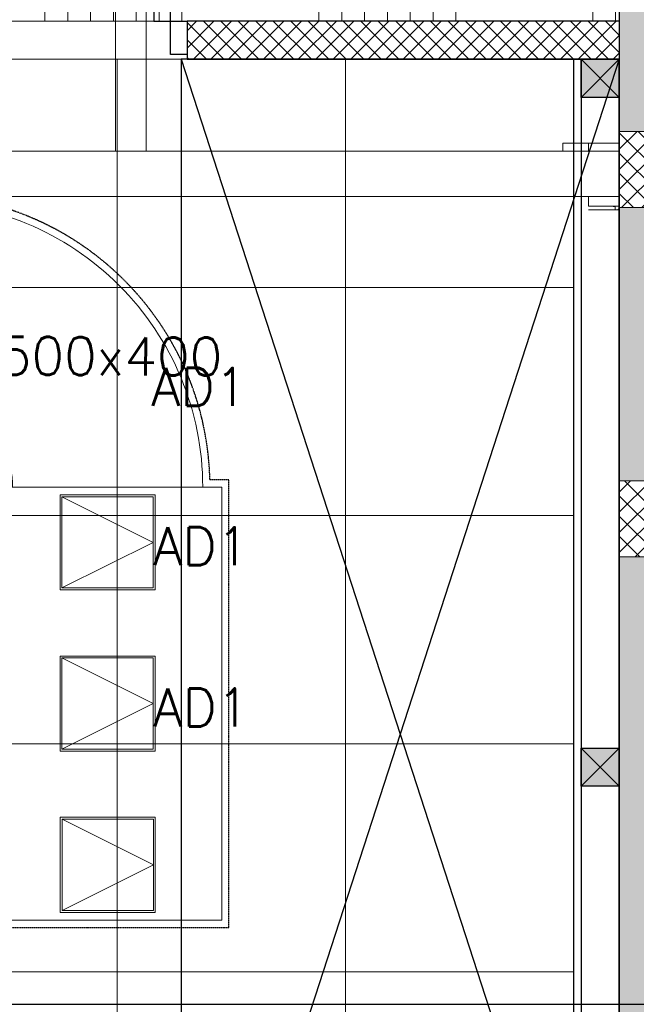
# Model space of a CAD drawing. Header units: millimetres. Extents: x -1435 to 74790, y -2508 to 13830.
# Tile 76 of 95: x 15774 to 17395, y 7035 to 9624. Entities that reach past the tile are written whole.
import ezdxf

# ---------------------------------------------------------------- set-up
doc = ezdxf.new("R2010")
doc.units = ezdxf.units.MM
for name, pattern in [('( Hidden )', [0.375, 0.25, -0.125]), ('DASHED', [0.75, 0.5, -0.25]), ('HIDDEN2', [0.1875, 0.125, -0.0625])]:
    doc.linetypes.add(name, pattern=pattern)
for name, color, linetype, lineweight in [('a- flr dim 02', 1, 'Continuous', 30), ('A-DOOR', 1, 'Continuous', 0), ('A-FLOR', 192, 'Continuous', 18), ('A-GA DIM', 1, 'Continuous', 5), ('A-GENM', 13, 'Continuous', 9), ('A-LINTEL', 252, '( Hidden )', 0), ('A-Wall & Column', 2, 'Continuous', 0), ('EQ', 252, 'Continuous', 25), ('ND_26_HATCH', 8, 'Continuous', 13), ('Q-SPCQ', 91, 'Continuous', 9), ('S-BEAM', 12, 'Continuous', 9), ('WALL', 1, 'Continuous', 5)]:
    doc.layers.add(name, color=color, linetype=linetype, lineweight=lineweight)
for name, color, linetype, lineweight, true_color in [('A-100MM (2)', 7, 'Continuous', 5, 0xff7fff), ('A-CEILING-01', 7, 'Continuous', 5, 0xd56ca8), ('A-CEILING-05', 7, 'Continuous', 5, 0x139b48), ('A-CEILING-06', 7, 'Continuous', 5, 0x7957ea), ('ACMV-DA-AD', 30, 'Continuous', 13, 0xff7f00), ('ACMV-RA-DUCT', 1, 'Continuous', 20, 0xff0000)]:
    doc.layers.add(name, color=color, linetype=linetype, lineweight=lineweight, true_color=true_color)
for name, color, linetype, true_color in [('A-COLOUMN', 5, 'Continuous', 0x0000ff), ('ACMV-DUCT-THERMAL-EXT-INS', 9, 'DASHED', 0x808080), ('DUCT ACCESS DOOR', 1, 'Continuous', 0xff0000), ('Exhaut Hoods', 7, 'Continuous', 0xf26722), ('RCP LAYOUT', 9, 'Continuous', 0x808080)]:
    doc.layers.add(name, color=color, linetype=linetype, true_color=true_color)
for name, color, linetype in [('ACMV-MEPF_General Text', 7, 'Continuous'), ('ACMV-RA-DUCT-TEXT', 7, 'Continuous'), ('ACMV-SA-DUCT-TAG', 7, 'Continuous'), ('DOOR', 1, 'Continuous')]:
    doc.layers.add(name, color=color, linetype=linetype)
doc.styles.add('Romans', font='Romans.shx')
doc.styles.get("Standard").update_dxf_attribs({"font": 'arial.ttf'})
doc.dimstyles.new('100_Romans_Dot', dxfattribs={"dimtxt": 100, "dimasz": 100, "dimexe": 50, "dimexo": 50, "dimgap": 50, "dimtad": 1, "dimdec": 0, "dimzin": 0, "dimdsep": 46, "dimtxsty": 'Romans', "dimblk": 'DOT', "dimcen": 0.09, "dimclrd": 256, "dimclre": 256, "dimadec": 0, "dimazin": 0, "dimtfac": 1, "dimtdec": 0, "dimtofl": 0, "dimtmove": 0, "dimatfit": 3, "dimldrblk": 'DOT', "dimfxl": 1, "dimtolj": 1, "dimtzin": 0, "dimarcsym": 0})
pattern_1 = [(45, (451552.75, 162145.904), (-26.5165043, 26.5165043), []), (135, (451552.75, 162145.904), (-26.5165043, -26.5165043), [])]

# ---------------------------------------------------------------- blocks, each defined once
blk = doc.blocks.new('Door-Hurgh')
at = {"layer": 'DOOR', "color": 8, "true_color": 0x808080, "elevation": 0}
for points in [[(43489.7, 2604.7), (43539.7, 2604.7), (43539.7, 2704.7), (43489.7, 2704.7)], [(44439.7, 2604.7), (44489.7, 2604.7), (44489.7, 2704.7), (44439.7, 2704.7)], [(44439.7, 1705.1), (44389.7, 1705.1), (44389.7, 2604.7), (44439.7, 2604.7)]]:
    blk.add_lwpolyline(points, close=True, dxfattribs=at)
at = {"layer": 'EQ', "color": 8, "linetype": 'HIDDEN2', "ltscale": 7, "true_color": 0x808080}
blk.add_arc((44441.5, 2605.4, 0), 901.8, 180.0462, 266.7054, dxfattribs=at)
blk = doc.blocks.new('A$C81f607aa')
at = {"layer": 'A-100MM (2)', "true_color": 0x808080, "transparency": 33554687}
h = blk.add_hatch(dxfattribs=at)
h.set_pattern_fill('ANSI37', color=8, scale=260)
h.set_pattern_definition([(45, (0, 0), (-22.98097, 22.98097), []), (135, (0, 0), (-22.98097, -22.98097), [])])
h.paths.add_polyline_path([(1013.8, 9620), (1013.8, 9520), (2150, 9520), (2150, 9620)])
at = {"layer": 'ND_26_HATCH', "lineweight": -3, "true_color": 0x808080, "transparency": 33554687}
h = blk.add_hatch(color=8, dxfattribs=at)
h.dxf.hatch_style = 1
h.paths.add_polyline_path([(2350, 5830), (2152, 5830), (2152, 5718.1), (2150.8, 3620), (2350, 3620)])
h.paths.add_polyline_path([(2350, 8211.4), (2150, 8211.4), (2150, 6030), (2350, 6030)])
h.paths.add_polyline_path([(2350, 9130), (2150, 9130), (2150, 8411.4), (2350, 8411.4)])
h.paths.add_polyline_path([(2350, 11087.2), (2150, 11087.2), (2150, 9330), (2350, 9330)])
h.paths.add_polyline_path([(2350, 13280), (2150, 13280), (2150, 11287.2), (2350, 11287.2)])
at = {"layer": 'ND_26_HATCH', "lineweight": -3, "true_color": 0x808080}
h = blk.add_hatch(dxfattribs=at)
h.set_pattern_fill('ANSI37', color=8, scale=300)
h.set_pattern_definition(pattern_1)
h.paths.add_polyline_path([(2150, 9130), (2350, 9130), (2350, 9330), (2150, 9330)])
h = blk.add_hatch(dxfattribs=at)
h.set_pattern_fill('ANSI37', color=8, scale=300)
h.set_pattern_definition(pattern_1)
h.paths.add_polyline_path([(2150, 8211.4), (2350, 8211.4), (2350, 8411.4), (2150, 8411.4)])
at = {"layer": 'a- flr dim 02', "color": 8, "lineweight": -3, "true_color": 0x808080}
for points in [[(2150, 9620), (1013.8, 9620), (1013.8, 9520), (2150, 9520)], [(2050, 9520), (2050, 3520), (1038.8, 3520), (1038.8, 3420), (2050, 3420), (2050, 2170)]]:
    blk.add_lwpolyline(points, dxfattribs=at)
at = {"layer": 'A-LINTEL', "color": 8, "lineweight": 0, "ltscale": 8, "true_color": 0x808080}
for points in [[(138.8, 9620), (1013.8, 9620)], [(1013.8, 9520), (138.8, 9520)]]:
    blk.add_lwpolyline(points, dxfattribs=at)
at = {"layer": 'A-Wall & Column', "color": 8, "lineweight": -3, "true_color": 0x808080}
for p, q in [((2150, 13480), (2150, 2170)), ((2150, 9620), (1013.8, 9620)), ((1013.8, 9620), (1013.8, 9520)), ((2150, 9520), (1013.8, 9520)), ((2030, 9520), (2030, 3520))]:
    blk.add_line(p, q, dxfattribs=at)
at = {"layer": 'A-Wall & Column', "color": 8, "true_color": 0x808080}
for points in [[(2150, 9130), (2350, 9130), (2350, 9330), (2150, 9330)], [(2150, 8211.4), (2350, 8211.4), (2350, 8411.4), (2150, 8411.4)]]:
    blk.add_lwpolyline(points, close=True, dxfattribs=at)
at = {"layer": 'WALL', "color": 8, "lineweight": -3, "true_color": 0x808080}
blk.add_line((1013.8, 9620), (1013.8, 9520), dxfattribs=at)
at = {"layer": 'A-DOOR', "color": 8, "lineweight": 9, "true_color": 0x808080, "xscale": -0.8750571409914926, "yscale": 0.8750571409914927, "zscale": 0.8750571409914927, "rotation": 180}
blk.add_blockref('Door-Hurgh', (-37917.2, 11899.3, 0), dxfattribs=at)
blk = doc.blocks.new('A$C4c94997f')
at = {"true_color": 0x808080}
h = blk.add_hatch(color=8, dxfattribs=at)
h.dxf.hatch_style = 1
h.paths.add_polyline_path([(-2880, 0), (-2780, 0), (-2780, -100), (-2880, -100)])
h.paths.add_polyline_path([(-100, 0), (0, 0), (0, -100), (-100, -100)])
h.paths.add_polyline_path([(-2880, -1812), (-2780, -1812), (-2780, -1912), (-2880, -1912)])
h.paths.add_polyline_path([(-2880, -3630), (-2780, -3630), (-2780, -3730), (-2880, -3730)])
h.paths.add_polyline_path([(-2880, -5440), (-2780, -5440), (-2780, -5540), (-2880, -5540)])
h.paths.add_polyline_path([(-2148, -7250), (-2048, -7250), (-2048, -7350), (-2148, -7350)])
h.paths.add_polyline_path([(-100, -7250), (0, -7250), (0, -7350), (-100, -7350)])
h.paths.add_polyline_path([(-100, -5440), (0, -5440), (0, -5540), (-100, -5540)])
h.paths.add_polyline_path([(-100, -3630), (0, -3630), (0, -3730), (-100, -3730)])
h.paths.add_polyline_path([(-100, -1812), (0, -1812), (0, -1912), (-100, -1912)])
at = {"layer": 'A-COLOUMN', "color": 8, "true_color": 0x808080}
for p, q in [((0, 0), (-100, -100)), ((-100, 0), (0, -100)), ((0, -1812), (-100, -1912)), ((-100, -1812), (0, -1912))]:
    blk.add_line(p, q, dxfattribs=at)
for points in [[(-100, 0), (0, 0), (0, -100), (-100, -100)], [(-100, -1812), (0, -1812), (0, -1912), (-100, -1912)]]:
    blk.add_lwpolyline(points, close=True, dxfattribs=at)
blk = doc.blocks.new('A$C256bf26b')
at = {"layer": 'A-CEILING-01', "true_color": 0x808080}
h = blk.add_hatch(dxfattribs=at)
h.set_pattern_fill('ANSI37', color=8, scale=2000)
h.set_pattern_definition([(45, (0, 0), (-176.7767, 176.7767), []), (135, (0, 0), (-176.7767, -176.7767), [])])
edge = h.paths.add_edge_path()
edge.add_line((17350, 13380), (12020, 13380))
edge.add_line((12020, 13380), (12020, 13280))
edge.add_line((12020, 13280), (11820, 13280))
edge.add_line((11820, 13280), (11820, 13380))
edge.add_line((11820, 13380), (6090, 13380))
edge.add_line((6090, 13380), (6090, 13280))
edge.add_line((6090, 13280), (5890, 13280))
edge.add_line((5890, 13280), (5890, 13380))
edge.add_line((5890, 13380), (350, 13380))
edge.add_line((350, 13380), (200, 13380))
edge.add_line((200, 13380), (200, 4520))
edge.add_line((200, 4520), (650, 4520))
edge.add_line((650, 4520), (650, 4220))
edge.add_line((650, 4220), (200, 4220))
edge.add_line((200, 4220), (200, 3270))
edge.add_line((200, 3270), (3945, 3270))
edge.add_line((3945, 3270), (3945, 3920))
edge.add_line((3945, 3920), (6135, 3920))
edge.add_line((6135, 3920), (6135, 3270))
edge.add_line((6135, 3270), (9805, 3270))
edge.add_line((9805, 3270), (9805, 3070))
edge.add_line((9805, 3070), (10125.7, 3070))
edge.add_line((10125.7, 3070), (10125.7, 3423))
edge.add_line((10125.7, 3423), (11242.1, 4539.4))
edge.add_line((11242.1, 4539.4), (10770.1, 5011.3))
edge.add_line((10770.1, 5011.3), (11904.4, 6145.6))
edge.add_line((11904.4, 6145.6), (14298.8, 8540))
edge.add_line((14298.8, 8540), (14450, 8540))
edge.add_line((14450, 8540), (14450, 9620))
edge.add_line((14450, 9620), (14450, 12330))
edge.add_arc((15200, 12330), 750, 90, 180, ccw=False)
edge.add_line((15200, 13080), (17350, 13080))
edge.add_line((17350, 13080), (17350, 13380))
h.paths.add_polyline_path([(5890.1, 11294.2), (6090.1, 11294.2), (6090.1, 11094.2), (5890.1, 11094.2)], flags=16)
h.paths.add_polyline_path([(5890.1, 9330), (6090.1, 9330), (6090.1, 9130), (5890.1, 9130)], flags=16)
h.paths.add_polyline_path([(5890, 8418.4), (6090, 8418.4), (6090, 8218.4), (5890, 8218.4)], flags=16)
h.paths.add_polyline_path([(5890, 6030), (6090, 6030), (6090, 5830), (5890, 5830)], flags=16)
h.paths.add_polyline_path([(11820, 8418.4), (12020, 8418.4), (12020, 8218.4), (11820, 8218.4)], flags=16)
h.paths.add_polyline_path([(11820, 9330), (12020, 9330), (12020, 9130), (11820, 9130)], flags=16)
h.paths.add_polyline_path([(11820.1, 11294.2), (12020.1, 11294.2), (12020.1, 11094.2), (11820.1, 11094.2)], flags=16)
at = {"layer": 'A-CEILING-06', "true_color": 0x808080}
h = blk.add_hatch(dxfattribs=at)
h.set_pattern_fill('AR-PARQ1', color=8, scale=30)
h.set_pattern_definition([(90, (0, 0), (-360, 360), [360, -360]), (90, (60, 0), (-360, 360), [360, -360]), (90, (120, 0), (-360, 360), [360, -360]), (90, (180, 0), (-360, 360), [360, -360]), (90, (240, 0), (-360, 360), [360, -360]), (90, (300, 0), (-360, 360), [360, -360]), (90, (360, 0), (-360, 360), [360, -360]), (0, (0, 360), (360, -360), [360, -360]), (0, (0, 420), (360, -360), [360, -360]), (0, (0, 480), (360, -360), [360, -360]), (0, (0, 540), (360, -360), [360, -360]), (0, (0, 600), (360, -360), [360, -360]), (0, (0, 660), (360, -360), [360, -360]), (0, (0, 720), (360, -360), [360, -360])])
edge = h.paths.add_edge_path()
edge.add_line((17350, 13030), (17350, 9620))
edge.add_line((17350, 9620), (14550, 9620))
edge.add_line((14550, 9620), (14550, 12330))
edge.add_arc((15200, 12330), 650, 90, 180, ccw=False)
edge.add_line((15200, 12980), (17350, 12980))
at = {"layer": 'A-CEILING-01', "color": 8, "true_color": 0x808080}
blk.add_lwpolyline([(17350, 12980), (17350, 9620), (14550, 9620), (14550, 12330, -0.414214), (15200, 12980), (17350, 12980)], format="xyb", dxfattribs=at)
blk.add_lwpolyline([(15490.9, 3520), (14590, 3520), (14590, 9520), (17230, 9520), (17230, 3520), (16390.9, 3520)], close=True, dxfattribs=at)
at = {"layer": 'A-CEILING-05', "color": 8, "linetype": 'Continuous', "true_color": 0x808080}
for p, q in [((16030, 3520), (16030, 9520)), ((16630, 3520), (16630, 9520)), ((14590, 8920), (17230, 8920)), ((14590, 8320), (17230, 8320)), ((14590, 7720), (17230, 7720)), ((14590, 7120), (17230, 7120))]:
    blk.add_line(p, q, dxfattribs=at)
at = {"color": 8, "true_color": 0x808080}
blk.add_blockref('A$C81f607aa', (15200, 0), dxfattribs=at)
at = {"layer": 'A-GA DIM', "color": 8, "true_color": 0x808080}
blk.add_blockref('A$C4c94997f', (17350, 9520), dxfattribs=at)
blk = doc.blocks.new('Bolt assembly - 92275-2025657-RCP-Store 03 at Node L5 Level')
at = {"layer": 'Q-SPCQ', "color": 250}
for p in [(-504027.1, 151538.7), (-504022.5, 151537.4)]:
    blk.add_line(p, (-504027.1, 151537.4), dxfattribs=at)
blk = doc.blocks.new('Family - 92275-2025657-RCP-Store 03 at Node L5 Level')
at = {"layer": 'Q-SPCQ', "color": 250}
for p in [(-504027.1, 151538.7), (-504022.5, 151537.4)]:
    blk.add_line(p, (-504027.1, 151537.4), dxfattribs=at)
blk = doc.blocks.new('DIAL-LT-NDE-ZZ-M3-S-201_rvt-2-RCP-Store 03 at Node L5 Level')
at = {"layer": 'A-FLOR', "color": 7}
for p, q in [((-504159.9, 151683.5), (-504159.9, 151703.9)), ((-504159.9, 151703.9), (-504092, 151703.9))]:
    blk.add_line(p, q, dxfattribs=at)
at = {"layer": 'A-GENM', "color": 7}
for p, q in [((-504012.5, 151538.9), (-504012.5, 151534.3)), ((-504092, 151528.9), (-504009.7, 151528.9))]:
    blk.add_line(p, q, dxfattribs=at)
blk.add_open_spline([(-504012.5, 151534.3), (-504012.5, 151533.6), (-504012.5, 151532.4), (-504012.9, 151531.1), (-504013.3, 151530.4), (-504013.6, 151530), (-504013.8, 151529.8), (-504014.1, 151529.6), (-504014.5, 151529.4), (-504014.8, 151529.3), (-504015, 151529.2), (-504015.3, 151529.2), (-504015.5, 151529.1), (-504016, 151529), (-504016.4, 151529), (-504016.9, 151528.9), (-504017.1, 151528.9), (-504017.5, 151528.9), (-504018.1, 151528.9), (-504018.9, 151528.9), (-504020, 151528.9), (-504020.8, 151528.9), (-504021.4, 151528.9)], degree=3, knots=[0, 0, 0, 0, 0.142857, 0.285714, 0.357143, 0.392857, 0.428571, 0.464286, 0.5, 0.535714, 0.553571, 0.571429, 0.598214, 0.625, 0.678571, 0.705357, 0.71875, 0.732143, 0.785714, 0.839286, 0.892857, 1, 1, 1, 1], dxfattribs=at)
at = {"layer": 'Q-SPCQ', "color": 7}
for p, q in [((-504092, 151703.9), (-504092, 151683.5)), ((-504092, 151703.9), (-504009.7, 151703.9)), ((-504092, 151703.9), (-504092, 151683.5)), ((-504092, 151703.9), (-504009.7, 151703.9)), ((-504092, 151563.5), (-504092, 151538.9)), ((-504092, 151563.5), (-504092, 151538.9)), ((-504009.7, 151538.9), (-504092, 151538.9)), ((-504009.7, 151538.9), (-504092, 151538.9)), ((-504022.5, 151538.9), (-504022.5, 151528.9)), ((-504022.5, 151538.9), (-504022.5, 151528.9))]:
    blk.add_line(p, q, dxfattribs=at)
at = {"layer": 'S-BEAM', "color": 7}
for p, q in [((-505335.4, 151683.5), (-505335.3, 153497.9)), ((-505335.4, 151683.5), (-505335.3, 153497.9)), ((-505255.3, 153497.9), (-505255.4, 151683.5)), ((-505255.3, 153497.9), (-505255.4, 151683.5)), ((-509342.6, 151683.6), (-504009.7, 151683.5)), ((-509342.6, 151683.6), (-504009.7, 151683.5)), ((-504009.7, 151563.5), (-509342.6, 151563.6)), ((-504009.7, 151563.5), (-509342.6, 151563.6)), ((-504012.5, 151538.9), (-504012.5, 151534.3)), ((-504092, 151528.9), (-504009.7, 151528.9))]:
    blk.add_line(p, q, dxfattribs=at)
blk.add_open_spline([(-504012.5, 151534.3), (-504012.5, 151533.6), (-504012.5, 151532.4), (-504012.9, 151531.1), (-504013.3, 151530.4), (-504013.6, 151530), (-504013.8, 151529.8), (-504014.1, 151529.6), (-504014.5, 151529.4), (-504014.8, 151529.3), (-504015, 151529.2), (-504015.3, 151529.2), (-504015.5, 151529.1), (-504016, 151529), (-504016.4, 151529), (-504016.9, 151528.9), (-504017.1, 151528.9), (-504017.5, 151528.9), (-504018.1, 151528.9), (-504018.9, 151528.9), (-504020, 151528.9), (-504020.8, 151528.9), (-504021.4, 151528.9)], degree=3, knots=[0, 0, 0, 0, 0.142857, 0.285714, 0.357143, 0.392857, 0.428571, 0.464286, 0.5, 0.535714, 0.553571, 0.571429, 0.598214, 0.625, 0.678571, 0.705357, 0.71875, 0.732143, 0.785714, 0.839286, 0.892857, 1, 1, 1, 1], dxfattribs=at)
at = {"color": 7, "lineweight": 9}
for name in ['Bolt assembly - 92275-2025657-RCP-Store 03 at Node L5 Level', 'Family - 92275-2025657-RCP-Store 03 at Node L5 Level']:
    blk.add_blockref(name, (0, 0), dxfattribs=at)
blk = doc.blocks.new('A$Cbdc54e46')
at = {"color": 60, "lineweight": 5}
blk.add_blockref('DIAL-LT-NDE-ZZ-M3-S-201_rvt-2-RCP-Store 03 at Node L5 Level', (503661.3, -156234.7), dxfattribs=at)
blk = doc.blocks.new('A$Cf662d679')
blk.add_blockref('A$Cbdc54e46', (0, 0))
blk = doc.blocks.new('_DOT')
at = {"color": 0, "linetype": 'ByBlock', "lineweight": -2}
blk.add_line((-0.5, 0), (-1, 0), dxfattribs=at)
at = {"color": 0, "linetype": 'ByBlock', "lineweight": -2, "const_width": 0.5}
blk.add_lwpolyline([(-0.25, 0, 1), (0.25, 0, 1)], format="xyb", close=True, dxfattribs=at)
blk = doc.blocks.new('DUCT_AD_250x250')
at = {"layer": 'ACMV-DA-AD', "color": 8, "true_color": 0x808080}
for p, q in [((-120, 120), (0, -120)), ((0, -120), (120, 120))]:
    blk.add_line(p, q, dxfattribs=at)
at = {"layer": 'ACMV-DA-AD'}
blk.add_lwpolyline([(-125, 125), (125, 125), (125, -125), (-125, -125)], close=True, dxfattribs=at)
at = {"layer": 'ACMV-DA-AD', "color": 8, "true_color": 0x808080}
blk.add_lwpolyline([(-120, 120), (120, 120), (120, -120), (-120, -120)], close=True, dxfattribs=at)
blk = doc.blocks.new('A$C526f7b77')
at = {"layer": 'Exhaut Hoods', "linetype": 'Continuous', "ltscale": 750}
blk.add_lwpolyline([(12008.2, 5970.1), (13160, 5970.1), (13160, 9520), (12008.2, 9520)], close=True, dxfattribs=at)
at = {"layer": 'Exhaut Hoods'}
for points in [[(13160, 9520), (12008.2, 5970.1)], [(12008.2, 9520), (13160, 5970.1)]]:
    blk.add_lwpolyline(points, dxfattribs=at)

msp = doc.modelspace()

# ---------------------------------------------------------------- linework, layer by layer
at = {"layer": 'ACMV-DUCT-THERMAL-EXT-INS'}
msp.add_lwpolyline([(15705, 7237.1), (16324, 7237.1), (16324, 8414.1), (16273.8, 8414.1, 0.406995), (15505, 9164.1), (15121, 9164.1), (14703.3, 9314), (14550, 9314)], format="xyb", dxfattribs=at)
at = {"layer": 'ACMV-RA-DUCT'}
msp.add_lwpolyline([(16255, 8395.1, 0.414214), (15505, 9145.1), (15505, 8645.1, -0.414214), (15755, 8395.1)], format="xyb", close=True, dxfattribs=at)
msp.add_lwpolyline([(15705, 7256.1), (15705, 8395.1), (16305, 8395.1), (16305, 7256.1)], close=True, dxfattribs=at)

# ---------------------------------------------------------------- block references
msp.add_blockref('A$Cf662d679', (17700, 13830))
at = {"layer": 'DUCT ACCESS DOOR', "rotation": 90}
for p in [(16004.8, 8249.6), (16005, 7825.6), (16005.2, 7401.6)]:
    msp.add_blockref('DUCT_AD_250x250', p, dxfattribs=at)
at = {"layer": 'Exhaut Hoods'}
msp.add_blockref('A$C526f7b77', (4190, 0), dxfattribs=at)
at = {"layer": 'RCP LAYOUT'}
msp.add_blockref('A$C256bf26b', (0, 0), dxfattribs=at)

# ---------------------------------------------------------------- texts
at = {"layer": 'ACMV-MEPF_General Text', "char_height": 100, "attachment_point": 5}
for insert in [(16245.6, 8658.4), (16250.8, 8239.4), (16251.1, 7815.4)]:
    msp.add_mtext_dynamic_manual_height_columns('\\pxqc,t6;{\\Fromans|c0;AD1}', width=3300, gutter_width=15540.7, heights=[500], dxfattribs=dict(at, insert=insert))
at = {"layer": 'ACMV-RA-DUCT-TEXT', "insert": (15849.9, 8739.9), "char_height": 100, "attachment_point": 5, "rotation": 359.7376}
msp.add_mtext_dynamic_manual_height_columns('{\\Fromans|c0;RAD 500x400}', width=1639.938, gutter_width=1, heights=[0], dxfattribs=at)

# ---------------------------------------------------------------- leaders
at = {"layer": 'ACMV-SA-DUCT-TAG'}
msp.add_leader([(13985.1, 7574.4), (13985.1, 7035.4), (18238.7, 7035.4)], dimstyle='100_Romans_Dot', override={"dimtad": 0}, dxfattribs=at)

doc.saveas('drawing.dxf')
